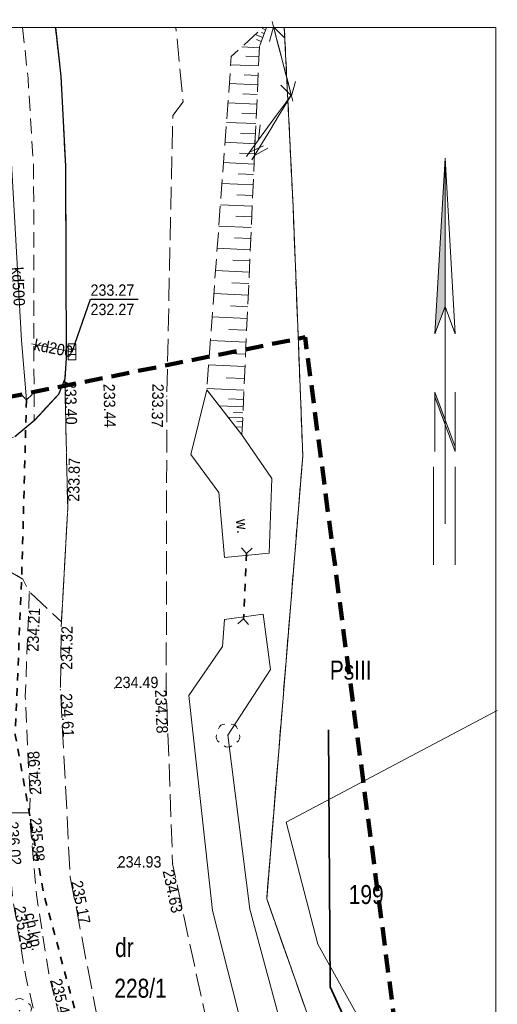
# Model space of a CAD drawing. Header units: metres. Extents: x 7529105 to 7529424, y 5515588 to 5515908.
# Tile 17 of 18: x 7529216 to 7529248, y 5515728 to 5515793. Entities that reach past the tile are written whole.
import ezdxf
from ezdxf.enums import TextEntityAlignment as Align

# ---------------------------------------------------------------- set-up
doc = ezdxf.new("R2010")
doc.units = ezdxf.units.M
doc.header["$MEASUREMENT"] = 0
for name, pattern in [('1.5_0.5', [2, 1.5, -0.5]), ('218-500', [1, 0.5, -0.5]), ('219-500', [0]), ('4', [1.8, 1.2, -0.6]), ('ib05_500', [1, 0.5, -0.5]), ('mz1.0_0.5', [1.5, 1, -0.5]), ('mz1.25_0.5', [1.75, 1.25, -0.5])]:
    doc.linetypes.add(name, pattern=pattern)
doc.layers.get('0').update_dxf_attribs({"color": 250, "linetype": 'CONTINUOUS', "lineweight": 5})
for name, color, linetype, transparency in [('000 Inne (niezydentyfikowane)', 7, 'CONTINUOUS', 0.5), ('209-Opis konturu klasyfikacyjnego', 7, 'CONTINUOUS', 0.5), ('210-Oznaczenie użytku', 7, 'CONTINUOUS', 0.5), ('211-Nr działki', 7, 'CONTINUOUS', 0.5), ('217-Granica konturu klasyfikcyjnego', 7, 'CONTINUOUS', 0.5), ('218-Granica użytku', 7, 'CONTINUOUS', 0.5), ('219-Linia granicy', 7, 'CONTINUOUS', 0.5), ('chodnik (powierzchnia)', 7, 'CONTINUOUS', 0.5), ('chodnik (powierzchnia)-Atr17', 7, 'CONTINUOUS', 0.5), ('drzewo liściaste (punkt)', 7, 'CONTINUOUS', 0.5), ('jezdnia (powierzchnia)', 7, 'CONTINUOUS', 0.5), ('kratka ściekowa (punkt)', 7, 'CONTINUOUS', 0.5), ('krawężnik (linia)', 7, 'CONTINUOUS', 0.5), ('Obszar opracowania', 7, 'CONTINUOUS', 0.5), ('przepust (linia)', 7, 'CONTINUOUS', 0.5), ('przepust (linia) - symbol', 7, 'CONTINUOUS', 0.5), ('przewód elektroenergetyczny niskiego napięcia (linia) - symbol', 7, 'CONTINUOUS', 0.5), ('przewód kanalizacyjny (linia)', 7, 'CONTINUOUS', 0.5), ('przewód kanalizacyjny (linia)-Atr1', 7, 'CONTINUOUS', 0.5), ('przewód telekomunikacyjny (linia) - symbol', 7, 'CONTINUOUS', 0.5), ('przewód wodociągowy (linia)', 7, 'CONTINUOUS', 0.5), ('punkt o określonej wysokości (sieć kanalizacyjna)', 7, 'CONTINUOUS', 0.5), ('punkt o określonej wysokości (sieć kanalizacyjna)-Atr2', 7, 'CONTINUOUS', 0.5), ('punkt o określonej wysokości (sieć kanalizacyjna)-Atr3', 7, 'CONTINUOUS', 0.5), ('punkt wysokościowy sztuczny', 7, 'CONTINUOUS', 0.5), ('punkt wysokościowy sztuczny-Atr2', 7, 'CONTINUOUS', 0.5), ('Ramki i opis wydruku', 7, 'CONTINUOUS', 0.5), ('rów przydrożny (powierzchnia)', 7, 'CONTINUOUS', 0.5), ('rów przydrożny (powierzchnia)-Atr17', 7, 'CONTINUOUS', 0.5), ('skarpa nieumocniona (powierzchnia)', 7, 'CONTINUOUS', 0.5), ('Znak północy', 7, 'CONTINUOUS', 0.5)]:
    doc.layers.add(name, color=color, linetype=linetype, transparency=transparency)
doc.layers.add('ogrodzenie trwałe (linia)', color=7, linetype='CONTINUOUS')
doc.styles.get("Standard").update_dxf_attribs({"font": 'arial.ttf', "width": 0.75})
doc.linetypes.add('902-500', pattern='A,3.75,0,[1,ksztalty.shx,S=0.5,R=0,X=0,Y=0],3.75', length=7.5)

# ---------------------------------------------------------------- blocks, each defined once
blk = doc.blocks.new('IB05')
at = {"color": 0, "linetype": 'Continuous', "lineweight": 13}
for q in [(0.354, 0.354), (0.354, -0.354)]:
    blk.add_line((0, 0), q, dxfattribs=at)
blk = doc.blocks.new('OP021')
at = {"linetype": 'Continuous', "lineweight": 13}
h = blk.add_hatch(color=0, dxfattribs=at)
edge = h.paths.add_edge_path()
edge.add_arc((0, 0), 0.05, 0, 360)
at = {"color": 0, "linetype": 'Continuous', "lineweight": 13}
for centre, start, end in [((0, 0.4), 49.272, 130.728), ((-0.38, 0.124), 121.308, 202.548), ((0.38, 0.124), 337.452, 58.692), ((-0.235, -0.324), 193.221, 274.871), ((0.235, -0.324), 265.129, 346.779)]:
    blk.add_arc(centre, 0.4, start, end, dxfattribs=at)
blk = doc.blocks.new('PT01')
at = {"color": 0, "linetype": 'Continuous', "lineweight": 13}
for p, q in [((0.65, 0), (0, 0)), ((0.65, 0), (1.65, 0)), ((1.65, 0), (2.65, 0)), ((2.65, 0), (3.65, 0)), ((3.65, 0), (2.784, -0.5)), ((3.65, 0), (4.65, 0)), ((4.65, 0), (3.784, 0.5)), ((4.65, 0), (5, 0))]:
    blk.add_line(p, q, dxfattribs=at)
blk = doc.blocks.new('PE04')
at = {"color": 0, "linetype": 'Continuous', "lineweight": 13}
for p, q in [((0.65, 0), (0, 0)), ((0.65, 0), (1.65, 0)), ((1.65, 0), (2.65, 0)), ((2.65, 0), (3.65, 0)), ((3.65, 0), (4.65, 0)), ((4.65, 0), (3.784, 0.5)), ((4.65, 0), (3.784, -0.5)), ((4.65, 0), (5, 0))]:
    blk.add_line(p, q, dxfattribs=at)
blk = doc.blocks.new('PW02')
at = {"linetype": 'Continuous', "lineweight": 13}
h = blk.add_hatch(color=0, dxfattribs=at)
edge = h.paths.add_edge_path()
edge.add_arc((0, 0), 0.045, 0, 360)
blk = doc.blocks.new('US05')
at = {"color": 0, "linetype": 'Continuous', "lineweight": 13}
for p, q in [((-0.525, -0.25), (-0.525, 0.25)), ((-0.525, 0.25), (-0.175, 0.25)), ((-0.175, -0.25), (-0.175, 0.25)), ((-0.175, 0.25), (0.175, 0.25)), ((0.175, -0.25), (0.175, 0.25)), ((0.175, 0.25), (0.525, 0.25)), ((0.525, -0.25), (0.525, 0.25)), ((-0.525, -0.25), (-0.175, -0.25)), ((-0.175, -0.25), (0.175, -0.25)), ((0.175, -0.25), (0.525, -0.25))]:
    blk.add_line(p, q, dxfattribs=at)
blk = doc.blocks.new('PW01')
at = {"linetype": 'Continuous', "lineweight": 13}
h = blk.add_hatch(color=0, dxfattribs=at)
edge = h.paths.add_edge_path()
edge.add_arc((0, 0), 0.045, 0, 360)
blk = doc.blocks.new('W_POL')
at = {"color": 0, "linetype": 'Continuous', "lineweight": 0}
for p, q in [((0, 13.393), (-0.67, 1.818)), ((0, 13.393), (0, -3.92)), ((0, 13.393), (0.668, 1.818)), ((-0.67, 1.818), (0, 3.636)), ((0.668, 1.818), (0, 3.636)), ((-0.67, -2.007), (-0.67, -5.929)), ((-0.67, -2.007), (0.669, -5.621)), ((-0.67, -2.314), (0.67, -5.929)), ((0.669, -2.007), (0.669, -5.929)), ((0, -3.92), (0, -4.59)), ((0, -4.59), (0, -10.676)), ((-0.755, -6.94), (-0.755, -13.393)), ((0.671, -6.94), (0.671, -13.393))]:
    blk.add_line(p, q, dxfattribs=at)
at = {"color": 0, "linetype": 'Continuous', "lineweight": 0, "extrusion": (0, 0, -1)}
for points in [[(0, 13.393), (0, 3.636), (0.67, 1.818)], [(0, -3.814), (0, -4.122), (0.67, -2.007), (0.67, -2.314)]]:
    blk.add_solid(points, dxfattribs=at)

msp = doc.modelspace()

# ---------------------------------------------------------------- linework, layer by layer
at = {"layer": '000 Inne (niezydentyfikowane)', "color": 7, "linetype": 'Continuous', "lineweight": 13}
for p, q in [((7529232.38, 5515792.07), (7529232.15, 5515792.16)), ((7529232.18, 5515791.56), (7529231.69, 5515791.75)), ((7529232.08, 5515791.3), (7529231.77, 5515791.42)), ((7529232.28, 5515791.82), (7529232.1, 5515791.89)), ((7529231.96, 5515790.89), (7529230.8, 5515790.94)), ((7529231.93, 5515790.3), (7529231.06, 5515790.34)), ((7529231.9, 5515789.69), (7529230.07, 5515789.77)), ((7529231.87, 5515789.07), (7529230.95, 5515789.11)), ((7529231.85, 5515788.44), (7529229.98, 5515788.53)), ((7529231.82, 5515787.81), (7529230.87, 5515787.86)), ((7529231.79, 5515787.18), (7529229.89, 5515787.26)), ((7529231.76, 5515786.53), (7529230.8, 5515786.58)), ((7529231.73, 5515785.89), (7529229.79, 5515785.97)), ((7529231.7, 5515785.23), (7529230.72, 5515785.27)), ((7529231.67, 5515784.57), (7529229.69, 5515784.66)), ((7529231.64, 5515783.9), (7529230.64, 5515783.94)), ((7529231.61, 5515783.23), (7529229.59, 5515783.32)), ((7529231.58, 5515782.54), (7529230.56, 5515782.59)), ((7529231.55, 5515781.86), (7529229.49, 5515781.95)), ((7529231.52, 5515781.16), (7529230.48, 5515781.21)), ((7529231.49, 5515780.46), (7529229.39, 5515780.55)), ((7529231.46, 5515779.75), (7529230.4, 5515779.8)), ((7529231.42, 5515779.04), (7529229.29, 5515779.13)), ((7529231.39, 5515778.32), (7529230.31, 5515778.36)), ((7529231.36, 5515777.59), (7529229.18, 5515777.68)), ((7529231.32, 5515776.85), (7529230.22, 5515776.9)), ((7529231.29, 5515776.11), (7529229.07, 5515776.21)), ((7529231.26, 5515775.36), (7529230.14, 5515775.41)), ((7529231.22, 5515774.6), (7529228.96, 5515774.7)), ((7529231.19, 5515773.83), (7529230.05, 5515773.89)), ((7529231.15, 5515773.06), (7529228.84, 5515773.17)), ((7529231.12, 5515772.28), (7529229.95, 5515772.33)), ((7529231.08, 5515771.49), (7529228.73, 5515771.6)), ((7529231.05, 5515770.7), (7529229.86, 5515770.75)), ((7529231.01, 5515769.9), (7529228.61, 5515770.01)), ((7529230.98, 5515769.1), (7529229.76, 5515769.16)), ((7529230.94, 5515768.34), (7529228.5, 5515768.45)), ((7529230.91, 5515767.72), (7529229.92, 5515767.76)), ((7529230.89, 5515767.23), (7529229.32, 5515767.3)), ((7529230.87, 5515766.84), (7529230.26, 5515766.87)), ((7529230.86, 5515766.53), (7529229.89, 5515766.57)), ((7529230.85, 5515766.26), (7529230.48, 5515766.27)), ((7529230.83, 5515765.9), (7529230.4, 5515765.92))]:
    msp.add_line(p, q, dxfattribs=at)
at = {"layer": '217-Granica konturu klasyfikcyjnego', "color": 7, "linetype": '1.5_0.5', "lineweight": 18, "flags": 128}
for points in [[(7529233.602, 5515792.21), (7529234.18, 5515780.41)], [(7529234.18, 5515780.41), (7529234.82, 5515764.01)], [(7529234.82, 5515764.01), (7529232.44, 5515734.85)], [(7529232.44, 5515734.85), (7529239.15, 5515715.8)]]:
    msp.add_lwpolyline(points, dxfattribs=at)
at = {"layer": '218-Granica użytku', "color": 7, "linetype": '218-500', "lineweight": 18, "flags": 128}
for points in [[(7529233.602, 5515792.21), (7529234.18, 5515780.41)], [(7529234.18, 5515780.41), (7529233.602, 5515792.21)], [(7529234.18, 5515780.41), (7529234.82, 5515764.01)], [(7529234.82, 5515764.01), (7529234.18, 5515780.41)], [(7529234.82, 5515764.01), (7529232.44, 5515734.85)], [(7529232.44, 5515734.85), (7529234.82, 5515764.01)], [(7529232.44, 5515734.85), (7529239.15, 5515715.8)], [(7529239.15, 5515715.8), (7529232.44, 5515734.85)]]:
    msp.add_lwpolyline(points, dxfattribs=at)
at = {"layer": '219-Linia granicy', "color": 7, "linetype": '219-500', "lineweight": 18, "flags": 128}
for points in [[(7529233.602, 5515792.21), (7529234.18, 5515780.41)], [(7529234.18, 5515780.41), (7529234.82, 5515764.01)], [(7529234.82, 5515764.01), (7529232.44, 5515734.85)], [(7529232.44, 5515734.85), (7529239.15, 5515715.8)]]:
    msp.add_lwpolyline(points, dxfattribs=at)
at = {"layer": 'chodnik (powierzchnia)', "color": 7, "linetype": 'mz1.0_0.5', "lineweight": 18, "flags": 128}
for points in [[(7529216.356, 5515792.21), (7529216.71, 5515788.88), (7529217.08, 5515783.02), (7529217.11, 5515766.33)], [(7529217.11, 5515766.33), (7529218.01, 5515767.31), (7529218.72, 5515768.06), (7529219.13, 5515769.08), (7529219.23, 5515770.45), (7529219.18, 5515783.08), (7529218.88, 5515789.02), (7529218.516, 5515792.21)]]:
    msp.add_lwpolyline(points, dxfattribs=at)
for points in [[(7529215.26, 5515740.5), (7529216.8, 5515740.51), (7529216.85, 5515741.42), (7529216.53, 5515748.19), (7529216.8, 5515755.05), (7529216.38, 5515755.9), (7529215.23, 5515756.55), (7529215.01, 5515748.27), (7529215.22, 5515741.36)], [(7529215.26, 5515740.5), (7529215.69, 5515734.9), (7529216.58, 5515729.61), (7529218.45, 5515721.92), (7529220.04, 5515717.01), (7529220.34, 5515716.11), (7529221.88, 5515716.56), (7529219.93, 5515722.39), (7529218.08, 5515729.92), (7529217.26, 5515735.12), (7529216.8, 5515740.51)]]:
    msp.add_lwpolyline(points, close=True, dxfattribs=at)
at = {"layer": 'jezdnia (powierzchnia)', "color": 7, "linetype": '1.5_0.5', "lineweight": 18, "flags": 128}
for points in [[(7529218.516, 5515792.21), (7529218.88, 5515789.02), (7529219.18, 5515783.08), (7529219.23, 5515770.45), (7529219.13, 5515769.08), (7529219.33, 5515760.52), (7529218.91, 5515753.09), (7529218.85, 5515748.61), (7529219.49, 5515736.32), (7529221.59, 5515725.34), (7529222.22, 5515723.23), (7529224.36, 5515716.84), (7529226.08, 5515712.44), (7529231.69, 5515700.62), (7529234.98, 5515694.26), (7529247.64, 5515668.816)], [(7529247.64, 5515682.502), (7529240.58, 5515697.02), (7529237.61, 5515703.38), (7529232.6, 5515714.83), (7529229.07, 5515724.67), (7529228.38, 5515727.21), (7529226.24, 5515737.15), (7529225.82, 5515748.78), (7529225.86, 5515767.95), (7529226.25, 5515786.42), (7529226.93, 5515787.33), (7529226.462, 5515792.21)], [(7529104.64, 5515737.384), (7529115.39, 5515738.02), (7529129.04, 5515739.27), (7529140.84, 5515741.53), (7529150.03, 5515744.19), (7529156.42, 5515746.31), (7529166.16, 5515749.42), (7529177.57, 5515752.92), (7529182.37, 5515754.18), (7529188.33, 5515755.55), (7529198.61, 5515757.49), (7529208.77, 5515758.6), (7529212.18, 5515758.28), (7529215.23, 5515756.55), (7529216.38, 5515755.9), (7529216.8, 5515755.05), (7529218.91, 5515753.09), (7529219.33, 5515760.52), (7529219.13, 5515769.08), (7529218.72, 5515768.06), (7529217.15, 5515766.36), (7529215.85, 5515765.27), (7529211.96, 5515763.98), (7529208.43, 5515763.57), (7529197.55, 5515762.12), (7529187.35, 5515760.29), (7529176.48, 5515757.66), (7529166.24, 5515754.43)]]:
    msp.add_lwpolyline(points, dxfattribs=at)
at = {"layer": 'krawężnik (linia)', "color": 7, "linetype": 'Continuous', "lineweight": 25, "flags": 128}
msp.add_lwpolyline([(7529218.516, 5515792.21), (7529218.88, 5515789.02), (7529219.18, 5515783.08), (7529219.23, 5515770.45), (7529219.13, 5515769.08), (7529218.72, 5515768.06), (7529217.15, 5515766.36), (7529215.85, 5515765.27)], dxfattribs=at)
at = {"layer": 'Obszar opracowania', "color": 7, "linetype": '4', "lineweight": 200, "flags": 128}
msp.add_lwpolyline([(7529109.98, 5515664.77), (7529244.65, 5515697.97), (7529234.97, 5515771.82), (7529105.56, 5515745.73)], close=True, dxfattribs=at)
at = {"layer": 'ogrodzenie trwałe (linia)', "color": 7, "linetype": '902-500', "lineweight": 35, "flags": 128}
msp.add_lwpolyline([(7529236.51, 5515745.98), (7529236.62, 5515729.04), (7529247.64, 5515704.957)], dxfattribs=at)
at = {"layer": 'przepust (linia)', "color": 7, "linetype": 'ib05_500', "lineweight": 35, "flags": 128}
for points in [[(7529216.61, 5515767.7), (7529216.3, 5515756.23), (7529215.87, 5515745.63), (7529217.76, 5515735.13), (7529222.45, 5515717.65), (7529224.94, 5515710.71)], [(7529231.11, 5515757.59), (7529230.91, 5515753.28)]]:
    msp.add_lwpolyline(points, dxfattribs=at)
at = {"layer": 'przewód kanalizacyjny (linia)', "color": 7, "linetype": 'Continuous', "lineweight": 18, "flags": 128}
for points in [[(7529215.112, 5515792.21), (7529216.28, 5515771.61), (7529216.61, 5515767.7)], [(7529219.61, 5515770.86), (7529216.94, 5515771.38)]]:
    msp.add_lwpolyline(points, dxfattribs=at)
at = {"layer": 'przewód wodociągowy (linia)', "color": 7, "linetype": 'Continuous', "lineweight": 18, "flags": 128}
msp.add_lwpolyline([(7529247.64, 5515747.253), (7529233.73, 5515739.88), (7529235.8, 5515731.86), (7529247.64, 5515710.599)], dxfattribs=at)
at = {"layer": 'punkt o określonej wysokości (sieć kanalizacyjna)-Atr2', "color": 7, "flags": 128}
msp.add_lwpolyline([(7529219.61, 5515770.86), (7529220.83, 5515774.32), (7529223.981, 5515774.32)], dxfattribs=at)
at = {"layer": 'Ramki i opis wydruku', "color": 7, "linetype": 'Continuous', "lineweight": 13, "flags": 128}
msp.add_lwpolyline([(7529104.64, 5515588.21), (7529247.54, 5515588.21), (7529247.54, 5515792.21), (7529104.64, 5515792.21)], close=True, dxfattribs=at)
at = {"layer": 'rów przydrożny (powierzchnia)', "color": 7, "linetype": 'Continuous', "lineweight": 18, "flags": 128}
msp.add_lwpolyline([(7529229.66, 5515757.31), (7529232.6, 5515757.61), (7529232.77, 5515762.53), (7529230.81, 5515765.4), (7529228.49, 5515768.36), (7529227.44, 5515764.1), (7529229.28, 5515761.59)], close=True, dxfattribs=at)
msp.add_lwpolyline([(7529247.64, 5515691.196), (7529242.14, 5515702.37), (7529238.55, 5515712.13), (7529235.64, 5515718.2), (7529231.34, 5515734.15), (7529229.89, 5515745.62), (7529232.69, 5515749.94), (7529232.21, 5515753.58), (7529229.67, 5515753.23), (7529229.52, 5515751.46), (7529227.31, 5515748.24), (7529228.87, 5515734.08), (7529233.24, 5515716.88)], dxfattribs=at)
at = {"layer": 'skarpa nieumocniona (powierzchnia)', "color": 7, "linetype": 'mz1.25_0.5', "lineweight": 18, "flags": 128}
for points in [[(7529231.96, 5515790.98), (7529230.81, 5515765.4), (7529228.49, 5515768.36), (7529230.11, 5515790.31), (7529232.197, 5515792.21)], [(7529232.433, 5515792.21), (7529231.96, 5515790.98)]]:
    msp.add_lwpolyline(points, dxfattribs=at)

# ---------------------------------------------------------------- block references
at = {"layer": 'drzewo liściaste (punkt)', "color": 7, "linetype": 'Continuous', "lineweight": 13, "rotation": 180}
msp.add_blockref('OP021', (7529229.89, 5515745.62), dxfattribs=at)
at = {"layer": 'drzewo liściaste (punkt)', "color": 7, "linetype": 'Continuous', "lineweight": 13}
msp.add_blockref('OP021', (7529216.15, 5515727.48), dxfattribs=at)
at = {"layer": 'kratka ściekowa (punkt)', "color": 7, "linetype": 'Continuous', "lineweight": 18, "rotation": 269.999}
msp.add_blockref('US05', (7529219.61, 5515770.86), dxfattribs=at)
at = {"layer": 'przepust (linia) - symbol', "color": 7, "linetype": 'Continuous', "lineweight": 35}
for p, rotation in [((7529216.61, 5515767.7), 88.45200000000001), ((7529231.11, 5515757.59), 87.34300000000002), ((7529230.91, 5515753.28), 267.343)]:
    msp.add_blockref('IB05', p, dxfattribs=dict(at, rotation=rotation))
at = {"layer": 'przewód elektroenergetyczny niskiego napięcia (linia) - symbol', "color": 1, "linetype": 'Continuous', "lineweight": 18}
for p, rotation in [((7529234.06, 5515787.77), 104.618), ((7529232.902, 5515792.21), 284.618), ((7529234.06, 5515787.77), 238.719)]:
    msp.add_blockref('PE04', p, dxfattribs=dict(at, rotation=rotation))
at = {"layer": 'przewód telekomunikacyjny (linia) - symbol', "color": 30, "linetype": 'Continuous', "lineweight": 18, "rotation": 233.817}
msp.add_blockref('PT01', (7529234.06, 5515787.77), dxfattribs=at)
at = {"layer": 'punkt o określonej wysokości (sieć kanalizacyjna)', "color": 7, "linetype": 'Continuous', "lineweight": 13}
msp.add_blockref('PW01', (7529219.61, 5515770.86), dxfattribs=at)
at = {"layer": 'punkt wysokościowy sztuczny', "color": 7, "linetype": 'Continuous', "lineweight": 13}
for p in [(7529218.72, 5515768.06), (7529222.42, 5515768.03), (7529225.86, 5515767.95), (7529219.33, 5515760.52), (7529216.8, 5515755.05), (7529218.91, 5515753.09), (7529218.85, 5515748.61), (7529222.42, 5515748.72), (7529225.82, 5515748.78), (7529216.85, 5515741.42), (7529216.8, 5515740.51), (7529222.62, 5515736.9), (7529226.24, 5515737.15), (7529219.49, 5515736.32), (7529218.08, 5515729.92)]:
    msp.add_blockref('PW02', p, dxfattribs=at)
at = {"layer": 'Znak północy', "color": 7, "linetype": 'Continuous', "lineweight": 25}
msp.add_blockref('W_POL', (7529244.195, 5515770.219), dxfattribs=at)

# ---------------------------------------------------------------- texts
at = {"layer": '209-Opis konturu klasyfikacyjnego', "color": 7, "linetype": 'Continuous', "lineweight": 18, "width": 0.79}
msp.add_text('PsIII', height=1.25, dxfattribs=at).set_placement((7529236.6, 5515750.53), align=Align.TOP_LEFT)
at = {"layer": '210-Oznaczenie użytku', "color": 7, "linetype": 'Continuous', "lineweight": 18, "width": 0.79}
msp.add_text('dr', height=1.25, dxfattribs=at).set_placement((7529222.45, 5515731.01))
at = {"layer": '211-Nr działki', "color": 7, "linetype": 'Continuous', "lineweight": 18, "width": 0.79}
for s, p in [('199', (7529237.85, 5515734.5)), ('228/1', (7529222.4, 5515728.33))]:
    msp.add_text(s, height=1.25, dxfattribs=at).set_placement(p)
at = {"layer": 'chodnik (powierzchnia)-Atr17', "color": 7, "width": 0.9}
msp.add_text('ch.kp.', height=0.75, rotation=281.269, dxfattribs=at).set_placement((7529216.49, 5515733.84))
at = {"layer": 'przewód kanalizacyjny (linia)-Atr1', "color": 7, "width": 0.9}
for s, rotation, p in [('kd500', 273.246, (7529216.006, 5515776.445)), ('kd200', 348.979, (7529217.12, 5515771.35))]:
    msp.add_text(s, height=0.75, rotation=rotation, dxfattribs=at).set_placement(p, align=Align.MIDDLE_LEFT)
at = {"layer": 'punkt o określonej wysokości (sieć kanalizacyjna)-Atr2', "color": 7, "width": 0.9}
msp.add_text('233.27', height=0.75, dxfattribs=at).set_placement((7529220.83, 5515774.328), align=Align.BOTTOM_LEFT)
at = {"layer": 'punkt o określonej wysokości (sieć kanalizacyjna)-Atr3', "color": 7, "width": 0.9}
msp.add_text('232.27', height=0.75, dxfattribs=at).set_placement((7529220.83, 5515773.053), align=Align.BOTTOM_LEFT)
at = {"layer": 'punkt wysokościowy sztuczny-Atr2', "color": 7, "width": 0.9}
for s, rotation, p in [('233.40', 271.338, (7529219.13, 5515768.94)), ('233.44', 271.338, (7529221.68, 5515768.75)), ('233.37', 268.79, (7529224.91, 5515768.77)), ('234.61', 272.981, (7529218.86, 5515748.36)), ('235.98', 274.878, (7529216.83, 5515740.15)), ('236.02', 274.391, (7529215.31, 5515739.9)), ('235.17', 280.827, (7529219.56, 5515735.96)), ('235.28', 279.55, (7529215.79, 5515734.29)), ('235.40', 283.803, (7529218.19, 5515729.48))]:
    msp.add_text(s, height=0.75, rotation=rotation, dxfattribs=at).set_placement(p)
for s, rotation, p in [('233.87', 89.046, (7529219.34, 5515761)), ('234.21', 87.746, (7529216.65, 5515751.14)), ('234.32', 89.232, (7529218.87, 5515749.93)), ('234.28', 272.068, (7529225.83, 5515748.63)), ('234.98', 92.706, (7529216.84, 5515741.67)), ('234.63', 282.15, (7529226.31, 5515736.83))]:
    msp.add_text(s, height=0.75, rotation=rotation, dxfattribs=at).set_placement(p, align=Align.TOP_LEFT)
for s, p in [('234.49', (7529222.42, 5515748.72)), ('234.93', (7529222.62, 5515736.9))]:
    msp.add_text(s, height=0.75, dxfattribs=at).set_placement(p)
at = {"layer": 'rów przydrożny (powierzchnia)-Atr17', "color": 7, "width": 0.9}
msp.add_text('w.', height=0.75, rotation=275.074, dxfattribs=at).set_placement((7529230.41, 5515759.81))

doc.saveas('drawing.dxf')
